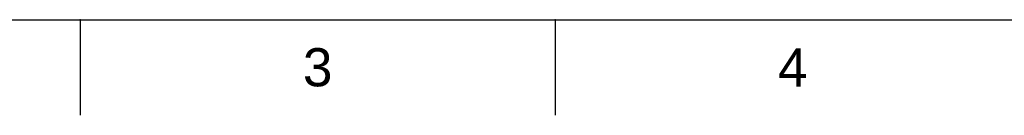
# Model space of a CAD drawing. Header units: millimetres. Extents: x 580 to 2065, y -13 to 1037.
# Tile 2 of 10: x 946 to 1313, y -13 to 22. Entities that reach past the tile are written whole.
import ezdxf

# ---------------------------------------------------------------- set-up
doc = ezdxf.new("R2010")
doc.units = ezdxf.units.MM
doc.header["$LTSCALE"] = 0.1
doc.styles.get("Standard").update_dxf_attribs({"font": 'arial_0.ttf'})

msp = doc.modelspace()

# ---------------------------------------------------------------- linework, layer by layer
for p, q in [((615.21, 22.08), (2029.35, 22.08)), ((968.75, 22.08), (968.75, -13.27)), ((1145.51, 22.08), (1145.51, -13.27))]:
    msp.add_line(p, q)
for p in [(968.75, 22.08), (1145.51, 22.08)]:
    msp.add_point(p)

# ---------------------------------------------------------------- texts
at = {"char_height": 14.14, "attachment_point": 5}
for s, insert in [('3', (1057.13, 4.4)), ('4', (1233.9, 4.4))]:
    msp.add_mtext_dynamic_manual_height_columns(s, width=50, gutter_width=12.5, heights=[0], dxfattribs=dict(at, insert=insert))

doc.saveas('drawing.dxf')
